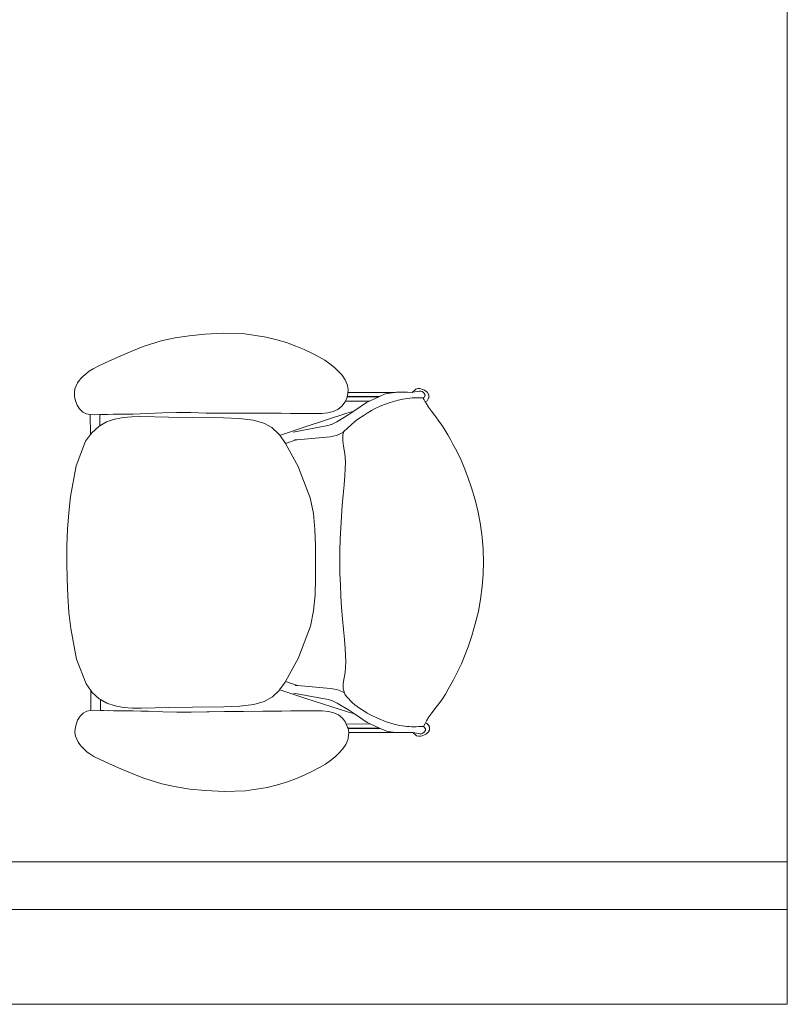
# Model space of a CAD drawing. Header units: millimetres. Extents: x -1131 to 37929, y -9154 to 9180.
# Tile 8 of 85: x 10170 to 11404, y -9001 to -7419. Entities that reach past the tile are written whole.
import ezdxf

# ---------------------------------------------------------------- set-up
doc = ezdxf.new("R2010")
doc.units = ezdxf.units.MM
doc.layers.add('GREYSCALE', color=9, linetype='Continuous', lineweight=0, true_color=0x808080)

# ---------------------------------------------------------------- blocks, each defined once
blk = doc.blocks.new('FLOOR PLAN')
at = {"layer": 'GREYSCALE', "ltscale": 0.25}
for p, q in [((11785.4, 6245.4), (11785.4, 304.8)), ((8535.8, 381.1), (11785.4, 381.1)), ((11785.4, 381.1), (11785.4, 304.8)), ((1453.1, 304.8), (11785.4, 304.8)), ((11785.4, 304.8), (8535.8, 304.8))]:
    blk.add_line(p, q, dxfattribs=at)
at = {"layer": 'GREYSCALE'}
for p, q in [((10778.3, 1218.4), (10749.7, 1209.2)), ((10801.2, 1223.4), (10778.3, 1218.4)), ((10823.6, 1226.7), (10801.2, 1223.4)), ((10848.8, 1229.2), (10823.6, 1226.7)), ((10879.2, 1230.9), (10848.8, 1229.2)), ((10913, 1230), (10879.2, 1230.9)), ((10947.6, 1224.6), (10913, 1230)), ((10964.3, 1220.4), (10947.6, 1224.6)), ((10980.3, 1215.6), (10964.3, 1220.4)), ((10749.7, 1209.2), (10731.6, 1202)), ((10995, 1210.2), (10980.3, 1215.6)), ((11008.6, 1204.5), (10995, 1210.2)), ((11020.9, 1198.6), (11008.6, 1204.5)), ((10712.6, 1194), (10694.6, 1186)), ((10731.6, 1202), (10712.6, 1194)), ((11031.9, 1192.8), (11020.9, 1198.6)), ((11041.5, 1187.3), (11031.9, 1192.8)), ((11049.9, 1181.7), (11041.5, 1187.3)), ((10669.4, 1173.7), (10662.9, 1169.8)), ((10679.6, 1178.9), (10669.4, 1173.7)), ((10694.6, 1186), (10679.6, 1178.9)), ((11057.2, 1175.8), (11049.9, 1181.7)), ((11063.8, 1169.5), (11057.2, 1175.8)), ((10646.6, 1154.6), (10649.5, 1158)), ((10652.7, 1161.2), (10649.5, 1158)), ((10655.8, 1164), (10652.7, 1161.2)), ((10658.8, 1166.7), (10655.8, 1164)), ((10662.9, 1169.8), (10658.8, 1166.7)), ((11063.8, 1169.5), (11069.6, 1163.1)), ((11074.4, 1156), (11069.6, 1163.1)), ((11074.4, 1156), (11077.7, 1148.3)), ((10639.9, 1141.2), (10639.1, 1135.5)), ((10641.7, 1146.3), (10639.9, 1141.2)), ((10644, 1150.8), (10641.7, 1146.3)), ((10644, 1150.8), (10646.6, 1154.6)), ((11077.7, 1148.3), (11078, 1146.5)), ((11079, 1140.4), (11078, 1146.5)), ((11079, 1140.2), (11079, 1140.4)), ((11079, 1140.2), (11079.3, 1138.1)), ((11188.3, 1140.9), (11186, 1138.9)), ((11191.3, 1142), (11188.3, 1140.9)), ((11194.4, 1142), (11191.3, 1142)), ((11197.3, 1140.9), (11194.4, 1142)), ((11197.3, 1140.9), (11202.1, 1139.3)), ((11202.1, 1139.3), (11206, 1136.7)), ((10639.1, 1135.5), (10639.2, 1129.2)), ((10639.2, 1129.2), (10640.8, 1122.2)), ((11074.8, 1121.8), (11077.5, 1128.1)), ((11077.5, 1128.1), (11077.6, 1128.4)), ((11077.6, 1128.4), (11077.8, 1128.9)), ((11077.6, 1128.4), (11128.6, 1128.5)), ((11077.8, 1128.9), (11078.1, 1129.7)), ((11129.8, 1129), (11077.8, 1128.9)), ((11078.1, 1129.7), (11078.9, 1135.5)), ((11078.9, 1135.5), (11079.3, 1138.1)), ((11154.9, 1135.7), (11078.9, 1135.5)), ((11128.6, 1128.5), (11113.8, 1121.8)), ((11129.8, 1129), (11128.6, 1128.5)), ((11139, 1133.1), (11129.8, 1129)), ((11142.1, 1134), (11139, 1133.1)), ((11154.9, 1135.7), (11142.1, 1134)), ((11156.9, 1135.9), (11154.9, 1135.7)), ((11160, 1135.9), (11156.9, 1135.9)), ((11160, 1135.9), (11171.6, 1135.9)), ((11174.4, 1135.9), (11171.6, 1135.9)), ((11182.2, 1135.7), (11174.4, 1135.9)), ((11182.2, 1135.7), (11182.6, 1135.8)), ((11190.9, 1136.9), (11182.6, 1135.8)), ((11182.6, 1135.8), (11183.3, 1136.7)), ((11186, 1138.9), (11183.3, 1136.7)), ((11190.9, 1136.9), (11193.4, 1137.7)), ((11193.4, 1137.7), (11196, 1137.7)), ((11196, 1137.7), (11198.5, 1136.9)), ((11198.5, 1136.9), (11200.5, 1135.5)), ((11199.9, 1126.5), (11199.8, 1126.8)), ((11199.9, 1126.5), (11200.5, 1126.9)), ((11201.5, 1123.8), (11199.9, 1126.5)), ((11200.5, 1135.5), (11201.8, 1133.6)), ((11200.7, 1127.2), (11200.5, 1126.9)), ((11201.9, 1128.9), (11200.7, 1127.2)), ((11203.3, 1120.4), (11201.5, 1123.8)), ((11202, 1133.3), (11201.8, 1133.6)), ((11201.9, 1128.9), (11202.1, 1129.2)), ((11202.2, 1133), (11202, 1133.3)), ((11202.1, 1129.2), (11202.2, 1129.4)), ((11202.3, 1132.8), (11202.2, 1133)), ((11202.2, 1129.4), (11202.3, 1129.6)), ((11202.4, 1132.6), (11202.3, 1132.8)), ((11202.3, 1129.6), (11202.5, 1129.8)), ((11202.5, 1132.5), (11202.4, 1132.6)), ((11202.6, 1132.4), (11202.5, 1132.5)), ((11202.5, 1129.9), (11202.6, 1130)), ((11202.5, 1129.8), (11202.5, 1129.9)), ((11202.6, 1132.3), (11202.6, 1132.4)), ((11202.7, 1132.2), (11202.6, 1132.3)), ((11202.6, 1130.1), (11202.7, 1130.2)), ((11202.6, 1130), (11202.6, 1130.1)), ((11202.7, 1132.1), (11202.7, 1132.2)), ((11202.7, 1132.2), (11202.7, 1132.2)), ((11202.7, 1132), (11202.7, 1132.1)), ((11202.8, 1132), (11202.7, 1132)), ((11202.7, 1130.3), (11202.8, 1130.4)), ((11202.7, 1130.2), (11202.7, 1130.3)), ((11202.7, 1130.2), (11202.7, 1130.2)), ((11202.8, 1131.9), (11202.8, 1132)), ((11202.8, 1131.8), (11202.8, 1131.9)), ((11202.8, 1131.7), (11202.8, 1131.8)), ((11202.8, 1131.8), (11202.8, 1131.8)), ((11202.9, 1131.7), (11202.8, 1131.7)), ((11202.8, 1130.6), (11202.8, 1130.7)), ((11202.8, 1130.7), (11202.9, 1130.7)), ((11202.8, 1130.5), (11202.8, 1130.6)), ((11202.8, 1130.4), (11202.8, 1130.5)), ((11202.8, 1130.5), (11202.8, 1130.5)), ((11202.8, 1130.4), (11202.8, 1130.4)), ((11202.9, 1131.6), (11202.9, 1131.7)), ((11202.9, 1131.5), (11202.9, 1131.6)), ((11202.9, 1131.4), (11202.9, 1131.5)), ((11202.9, 1131.5), (11202.9, 1131.5)), ((11202.9, 1131.3), (11202.9, 1131.4)), ((11202.9, 1131.2), (11202.9, 1131.3)), ((11202.9, 1131.3), (11202.9, 1131.3)), ((11202.9, 1131.1), (11202.9, 1131.2)), ((11202.9, 1131), (11202.9, 1131.1)), ((11202.9, 1131.1), (11202.9, 1131.1)), ((11202.9, 1130.9), (11202.9, 1131)), ((11202.9, 1130.8), (11202.9, 1130.9)), ((11202.9, 1130.9), (11202.9, 1130.9)), ((11202.9, 1130.7), (11202.9, 1130.8)), ((11206, 1136.7), (11206.9, 1135.5)), ((11206.9, 1123.4), (11206.1, 1122.2)), ((11206.9, 1135.5), (11207.6, 1134.4)), ((11207.6, 1124.5), (11206.9, 1123.4)), ((11207.6, 1134.4), (11208.1, 1133.5)), ((11208.1, 1125.5), (11207.6, 1124.5)), ((11208.1, 1133.5), (11208.5, 1132.6)), ((11208.5, 1126.4), (11208.1, 1125.5)), ((11208.5, 1132.6), (11208.8, 1131.7)), ((11208.8, 1127.2), (11208.5, 1126.4)), ((11208.8, 1131.7), (11209, 1130.9)), ((11209, 1128), (11208.8, 1127.2)), ((11209, 1130.9), (11209, 1130.2)), ((11209, 1130.2), (11209.1, 1129.5)), ((11209.1, 1128.7), (11209, 1128)), ((11209.1, 1129.5), (11209.1, 1128.7)), ((10640.8, 1122.2), (10643.5, 1115.4)), ((10643.5, 1115.4), (10647.3, 1109.2)), ((10647.3, 1109.2), (10652, 1104.4)), ((11055.4, 1105), (11062.8, 1108.4)), ((11062.8, 1108.4), (11069.2, 1113.7)), ((11069.2, 1113.7), (11074.2, 1120.4)), ((11074.2, 1120.4), (11074.8, 1121.8)), ((11113.8, 1121.8), (11074.8, 1121.8)), ((11109, 1119.7), (11088.5, 1105.6)), ((11113.8, 1121.8), (11109, 1119.7)), ((11206.1, 1122.2), (11203.3, 1120.4)), ((11204.5, 1118.3), (11203.3, 1120.4)), ((11208.3, 1112.2), (11204.5, 1118.3)), ((11213.1, 1105.6), (11208.3, 1112.2)), ((10652, 1104.4), (10652.4, 1104.1)), ((10652.4, 1104.1), (10658, 1101.3)), ((10658, 1101.3), (10664.2, 1100)), ((10664.2, 1100), (10664.6, 1100)), ((10664.6, 1100), (10664.6, 1100.3)), ((10664.6, 1100), (10671, 1099.7)), ((10664.6, 1100), (10664.7, 1067.8)), ((10671, 1099.7), (10680.1, 1100)), ((10680.1, 1100), (10680.1, 1100.3)), ((10685.2, 1100.1), (10680.1, 1100)), ((10680.1, 1082.2), (10680.1, 1100)), ((10692.9, 1100.4), (10685.2, 1100.1)), ((10690.6, 1088.2), (10703.7, 1092.8)), ((10701.3, 1100.5), (10692.9, 1100.3)), ((10692.9, 1100.3), (10692.9, 1100.4)), ((10710.6, 1100.6), (10701.3, 1100.5)), ((10703.7, 1092.8), (10703.8, 1092.8)), ((10703.8, 1092.8), (10717.4, 1095.5)), ((10721.3, 1100.8), (10710.6, 1100.6)), ((10717.4, 1095.5), (10731.5, 1096.6)), ((10732.9, 1100.9), (10721.3, 1100.8)), ((10731.5, 1096.6), (10731.6, 1096.6)), ((10731.6, 1096.6), (10745.9, 1096.8)), ((10745, 1101.2), (10732.9, 1100.9)), ((10757.2, 1101.5), (10745, 1101.2)), ((10790.3, 1095.8), (10745.9, 1096.8)), ((10780.5, 1102.7), (10757.2, 1101.5)), ((10780.5, 1102.7), (10803.1, 1103.4)), ((10828.2, 1095.2), (10790.3, 1095.8)), ((10803.1, 1103.4), (10826.1, 1103.1)), ((10826.1, 1103.1), (10851.1, 1102.5)), ((10878.7, 1094.8), (10828.2, 1095.2)), ((10851.1, 1102.6), (10855, 1102.5)), ((10851.1, 1102.5), (10855, 1102.5)), ((10855, 1102.5), (10879.5, 1102.2)), ((10878.7, 1094.8), (10904.2, 1093.6)), ((10879.5, 1102.2), (10910, 1102.2)), ((10904.2, 1093.6), (10926.7, 1091)), ((10910, 1102.2), (10941.2, 1102.3)), ((10941.2, 1102.3), (10956.6, 1102.3)), ((10956.6, 1102.3), (10971.7, 1102.1)), ((10971.7, 1102.1), (10986.4, 1101.9)), ((10986.4, 1101.9), (11000.4, 1101.6)), ((11000.4, 1101.6), (11013.6, 1101.5)), ((11010.3, 1080.6), (11077.3, 1102.4)), ((11013.6, 1101.5), (11025.8, 1101.5)), ((11025.8, 1101.5), (11036.7, 1101.9)), ((11036.7, 1101.9), (11046.8, 1103)), ((11046.8, 1103), (11055.4, 1105)), ((11080.5, 1100.1), (11061, 1088.4)), ((11077.3, 1102.4), (11088.5, 1105.6)), ((11088.5, 1105.6), (11080.5, 1100.1)), ((11218.5, 1098.6), (11213.1, 1105.6)), ((11220.1, 1096.5), (11218.4, 1098.7)), ((11220.1, 1096.5), (11218.5, 1098.6)), ((11224.2, 1091), (11220.1, 1096.5)), ((10678.2, 1081.1), (10666.9, 1070.9)), ((10680.1, 1082.2), (10678.2, 1081.1)), ((10690.6, 1088.2), (10680.1, 1082.2)), ((10926.7, 1091), (10943.6, 1086.4)), ((10943.6, 1086.4), (10956.7, 1079.2)), ((10956.7, 1079.2), (10967.4, 1069.1)), ((11010.3, 1080.6), (10971.9, 1067.7)), ((10990.8, 1072), (11046.5, 1082.4)), ((11046.5, 1082.4), (11052.4, 1084.1)), ((11052, 1083.9), (11052.4, 1084.1)), ((11052.4, 1084.1), (11061, 1088.4)), ((11229.9, 1083.2), (11224.2, 1091)), ((11234.9, 1075.4), (11229.9, 1083.2)), ((10664.7, 1067.8), (10657, 1057.1)), ((10666.9, 1070.9), (10664.7, 1067.8)), ((10967.4, 1069.1), (10969.2, 1066.7)), ((10969.2, 1066.7), (10971.9, 1067.7)), ((10969.2, 1066.7), (10977.4, 1055.3)), ((10997, 1059.7), (11050.3, 1064.3)), ((11050.3, 1064.3), (11059.7, 1066.3)), ((11063.4, 1067.5), (11059.7, 1066.3)), ((11063.4, 1067.5), (11072, 1071.5)), ((11070.6, 1058), (11070.7, 1066.8)), ((11070.7, 1066.8), (11072, 1071.5)), ((11072, 1071.5), (11072.4, 1072.8)), ((11239.5, 1067.7), (11234.9, 1075.4)), ((11243.7, 1060.1), (11239.5, 1067.7)), ((10657, 1057.1), (10642, 1017.5)), ((10977.4, 1055.3), (10978.5, 1053.4)), ((10978.5, 1053.4), (10994.1, 1058.7)), ((10978.5, 1053.4), (10999, 1016.5)), ((10993.2, 1059.3), (10993.4, 1059.3)), ((10993.4, 1059.3), (10996.9, 1059.7)), ((10997, 1059.7), (10994.1, 1058.7)), ((10994.1, 1058.7), (10996.9, 1059.7)), ((10996.9, 1059.7), (10997, 1059.7)), ((11071.9, 1049.1), (11070.6, 1058)), ((11073.6, 1040.4), (11071.9, 1049.1)), ((11247.8, 1052.5), (11243.7, 1060.1)), ((11251.9, 1045), (11247.8, 1052.5)), ((11256.2, 1036.8), (11251.9, 1045)), ((11074.5, 1032), (11073.6, 1040.4)), ((11074.8, 1023.1), (11074.5, 1032)), ((11260.8, 1027), (11256.2, 1036.8)), ((10642, 1017.5), (10632.8, 968.3)), ((10999, 1016.5), (10999.6, 1014.9)), ((10999.6, 1014.9), (11018.3, 966)), ((11073.9, 1001.7), (11074.6, 1013.2)), ((11074.6, 1013.2), (11074.8, 1023.1)), ((11265.9, 1014.9), (11260.8, 1027)), ((11271.6, 999.6), (11265.9, 1014.9)), ((11072.7, 987.7), (11073.9, 1001.7)), ((11277.6, 982.1), (11271.6, 999.6)), ((11071.3, 971.3), (11072.7, 987.3)), ((11072.7, 987.3), (11072.7, 987.7)), ((11283.3, 962.9), (11277.6, 982.1)), ((10632.8, 968.3), (10629.9, 942.3)), ((11023.3, 941), (11018.3, 966)), ((11069.8, 954), (11071.3, 971.3)), ((11068.5, 936), (11069.8, 954)), ((11288.3, 943), (11283.3, 962.9)), ((10629.9, 942.3), (10628.1, 915.9)), ((11025.8, 915.3), (11023.3, 941)), ((11067.4, 917.8), (11068.5, 936)), ((11292.1, 923.1), (11288.3, 943)), ((11066.6, 899.6), (11067.4, 917.8)), ((11294.7, 903.1), (11292.1, 923.1)), ((10628.1, 915.9), (10627.1, 889.1)), ((11026.7, 889.2), (11025.8, 915.3)), ((11296.3, 883.2), (11294.7, 903.1)), ((10627.1, 889.1), (10626.9, 862.2)), ((11026.8, 862.9), (11026.7, 889.2)), ((11066, 881), (11066.6, 899.6)), ((11065.8, 862.9), (11066, 881)), ((11296.8, 863.3), (11296.3, 883.2)), ((10626.9, 862.2), (10627.2, 835.3)), ((11026.8, 836.5), (11026.8, 862.9)), ((11066.1, 844.8), (11065.8, 862.9)), ((11296.4, 843.4), (11296.8, 863.3)), ((11066.1, 844.8), (11066.7, 826.3)), ((11294.9, 823.5), (11296.4, 843.4)), ((10627.2, 835.3), (10628.3, 808.5)), ((11026, 810.4), (11026.8, 836.5)), ((11067.6, 808), (11066.7, 826.3)), ((11292.3, 803.6), (11294.9, 823.5)), ((10628.3, 808.5), (10630.2, 782)), ((11023.5, 784.8), (11026, 810.4)), ((11068.7, 789.9), (11067.6, 808)), ((11288.6, 783.7), (11292.3, 803.6)), ((10630.2, 782), (10633.1, 756.1)), ((11018.7, 759.8), (11023.5, 784.8)), ((11070.1, 771.9), (11068.7, 789.9)), ((11283.7, 763.7), (11288.6, 783.7)), ((11000.1, 710.8), (11018.7, 759.8)), ((11071.7, 754.6), (11070.1, 771.9)), ((11278, 744.6), (11283.7, 763.7)), ((10633.1, 756.1), (10642.6, 706.9)), ((11073.1, 738.6), (11071.7, 754.6)), ((11272.1, 726.9), (11278, 744.6)), ((11073.2, 738.2), (11073.1, 738.6)), ((11074.3, 724.2), (11073.2, 738.2)), ((11074.3, 724.2), (11075.1, 712.7)), ((11075.4, 702.8), (11075.1, 712.7)), ((11266.4, 711.7), (11272.1, 726.9)), ((10642.6, 706.9), (10657.7, 667.4)), ((10999.5, 709.1), (10978.5, 671.1)), ((11000.1, 710.8), (10999.5, 709.1)), ((11075.1, 693.9), (11075.4, 702.8)), ((11256.8, 689.8), (11261.3, 699.6)), ((11261.3, 699.6), (11266.4, 711.7)), ((11072.6, 676.8), (11074.2, 685.5)), ((11074.2, 685.5), (11075.1, 693.9)), ((11248.5, 674), (11252.5, 681.5)), ((11252.5, 681.5), (11256.8, 689.8)), ((10657.7, 667.4), (10665.4, 656.7)), ((10978.1, 670.2), (10969.1, 657.8)), ((10978.5, 671.1), (10978.1, 670.2)), ((10994.8, 665.6), (10978.5, 671.1)), ((10993.9, 664.9), (10994.1, 664.9)), ((10997.5, 664.6), (10994.1, 664.9)), ((10994.8, 665.6), (10997.7, 664.6)), ((10997.5, 664.6), (10994.8, 665.6)), ((10997.7, 664.6), (10997.5, 664.6)), ((11051, 660.1), (10997.7, 664.6)), ((11071.3, 667.9), (11072.6, 676.8)), ((11071.4, 659.1), (11071.3, 667.9)), ((11240.2, 658.8), (11244.4, 666.4)), ((11244.4, 666.4), (11248.5, 674)), ((10665.4, 656.7), (10667.7, 653.6)), ((10665.5, 624.5), (10665.4, 656.7)), ((10667.7, 653.6), (10679, 643.4)), ((10968.1, 656.5), (10957.4, 646.3)), ((10969.1, 657.8), (10968.1, 656.5)), ((10969.1, 657.8), (10972.6, 656.5)), ((11011, 643.8), (10972.6, 656.5)), ((11047.2, 642), (10991.5, 652.2)), ((11060.4, 658.2), (11051, 660.1)), ((11060.4, 658.2), (11064.1, 657.1)), ((11073.2, 652.8), (11064.1, 657.1)), ((11073.2, 652.8), (11071.4, 659.1)), ((11073.2, 652.8), (11073.2, 652.8)), ((11073.8, 650.8), (11073.2, 652.8)), ((11230.7, 643.3), (11235.7, 651)), ((11235.7, 651), (11240.2, 658.8)), ((10679, 643.4), (10680.9, 642.3)), ((10680.9, 624.6), (10680.9, 642.3)), ((10680.9, 642.3), (10691.4, 636.3)), ((10691.4, 636.3), (10704.5, 631.8)), ((10927.4, 634.4), (10905, 631.7)), ((10944.4, 639.1), (10927.4, 634.4)), ((10957.4, 646.3), (10944.4, 639.1)), ((11078.1, 622.2), (11011, 643.8)), ((11053.1, 640.4), (11047.2, 642)), ((11053.1, 640.4), (11052.8, 640.6)), ((11061.7, 636.1), (11053.1, 640.4)), ((11061.7, 636.1), (11081.4, 624.4)), ((11220.9, 630), (11225, 635.4)), ((11225, 635.4), (11230.7, 643.3)), ((10652.9, 620.1), (10648.1, 615.2)), ((10653.2, 620.3), (10652.9, 620.1)), ((10658.8, 623.2), (10653.2, 620.3)), ((10665.1, 624.5), (10658.8, 623.2)), ((10665.5, 624.5), (10665.1, 624.5)), ((10671.8, 624.8), (10665.5, 624.5)), ((10671.8, 624.8), (10680.9, 624.6)), ((10680.9, 624.6), (10686, 624.4)), ((10686, 624.4), (10693.7, 624.2)), ((10693.7, 624.3), (10702.1, 624.1)), ((10693.7, 624.2), (10693.7, 624.3)), ((10702.1, 624.1), (10711.5, 624)), ((10704.6, 631.8), (10704.5, 631.8)), ((10704.6, 631.8), (10718.2, 629.2)), ((10711.5, 624), (10722.2, 623.9)), ((10732.3, 628.1), (10718.2, 629.2)), ((10722.2, 623.9), (10733.8, 623.8)), ((10732.4, 628.1), (10732.3, 628.1)), ((10746.7, 628), (10732.4, 628.1)), ((10733.8, 623.8), (10745.8, 623.6)), ((10745.8, 623.6), (10758, 623.3)), ((10746.7, 628), (10791.1, 629.2)), ((10758, 623.3), (10781.3, 622.2)), ((10781.3, 622.2), (10803.9, 621.6)), ((10791.1, 629.2), (10829, 629.9)), ((10826.9, 622), (10803.9, 621.6)), ((10851.9, 622.6), (10826.9, 622)), ((10879.5, 630.5), (10829, 629.9)), ((10855.9, 622.6), (10851.9, 622.6)), ((10855.9, 622.6), (10851.9, 622.6)), ((10880.3, 623), (10855.9, 622.6)), ((10905, 631.7), (10879.5, 630.5)), ((10910.9, 623.1), (10880.3, 623)), ((10942, 623.2), (10910.9, 623.1)), ((10957.4, 623.2), (10942, 623.2)), ((10972.5, 623.4), (10957.4, 623.2)), ((10987.2, 623.7), (10972.5, 623.4)), ((11001.2, 624), (10987.2, 623.7)), ((11014.4, 624.2), (11001.2, 624)), ((11026.6, 624.2), (11014.4, 624.2)), ((11037.6, 623.9), (11026.6, 624.2)), ((11037.6, 623.9), (11047.6, 622.8)), ((11056.2, 620.8), (11047.6, 622.8)), ((11063.7, 617.4), (11056.2, 620.8)), ((11070.1, 612.2), (11063.7, 617.4)), ((11089.3, 619), (11078.1, 622.2)), ((11081.4, 624.4), (11089.3, 619)), ((11089.3, 619), (11109.9, 605)), ((11209.2, 614.2), (11213.9, 620.7)), ((11213.9, 620.7), (11219.3, 627.8)), ((11219.2, 627.7), (11220.9, 630)), ((11219.3, 627.8), (11220.9, 630)), ((10641.7, 602.2), (10640.2, 595.2)), ((10644.3, 609.1), (10641.7, 602.2)), ((10648.1, 615.2), (10644.3, 609.1)), ((11075.1, 605.5), (11070.1, 612.2)), ((11076.3, 602.8), (11075.1, 605.5)), ((11114.7, 602.9), (11076.3, 602.8)), ((11078.4, 597.9), (11076.3, 602.8)), ((11109.9, 605), (11114.7, 602.9)), ((11114.7, 602.9), (11129.5, 596.3)), ((11200.3, 598.9), (11202.4, 602.6)), ((11202.4, 602.6), (11203.7, 604.9)), ((11203.7, 604.9), (11205.4, 608)), ((11203.7, 604.9), (11204.8, 604.2)), ((11204.8, 604.2), (11205.8, 603.4)), ((11205.4, 608), (11209.2, 614.2)), ((11205.8, 603.4), (11206.6, 602.7)), ((11206.6, 602.7), (11207.3, 602.1)), ((11207.3, 602.1), (11207.9, 601.4)), ((11207.9, 601.4), (11208.3, 600.8)), ((10640.2, 595.2), (10640, 588.9)), ((10640, 588.9), (10640.9, 583.2)), ((11079, 596.2), (11078.4, 597.9)), ((11129.5, 596.3), (11079, 596.2)), ((11079, 596.2), (11079, 596.2)), ((11079.1, 595.6), (11079, 596.2)), ((11079, 579.4), (11079.9, 585.5)), ((11079.1, 595.6), (11130.8, 595.7)), ((11080.1, 589), (11079.1, 595.6)), ((11080, 585.8), (11079.9, 585.5)), ((11080.3, 587.8), (11080, 585.8)), ((11080.1, 589), (11155.9, 589.2)), ((11080.3, 587.8), (11080.1, 589)), ((11129.5, 596.3), (11130.8, 595.7)), ((11130.8, 595.7), (11140, 591.7)), ((11140, 591.7), (11143, 590.8)), ((11143, 590.8), (11155.9, 589.2)), ((11155.9, 589.2), (11157.9, 588.9)), ((11157.9, 588.9), (11160.9, 588.9)), ((11160.9, 588.9), (11172.5, 589)), ((11170.3, 599.2), (11170.4, 599.2)), ((11172.5, 589), (11175.3, 589)), ((11175.3, 589), (11183.1, 589.2)), ((11183.1, 589.2), (11183.6, 589.1)), ((11184.3, 588.2), (11183.6, 589.1)), ((11194.3, 587.2), (11183.6, 589.1)), ((11184.3, 588.2), (11186.9, 586)), ((11186.9, 586), (11189.3, 584)), ((11197, 587.2), (11194.3, 587.2)), ((11199.4, 588), (11197, 587.2)), ((11203, 585.7), (11198.3, 584)), ((11201.5, 589.5), (11199.4, 588)), ((11201.4, 598.1), (11200.3, 598.9)), ((11200.3, 598.9), (11200.3, 598.9)), ((11201.4, 598.1), (11201.6, 597.8)), ((11203, 591.8), (11201.5, 589.5)), ((11201.6, 597.8), (11203.4, 595.3)), ((11203, 591.8), (11203.4, 592.3)), ((11204.4, 586.7), (11203, 585.7)), ((11203.6, 594.8), (11203.4, 595.3)), ((11203.6, 592.8), (11203.4, 592.3)), ((11203.8, 594.3), (11203.6, 594.8)), ((11203.6, 592.8), (11203.8, 593.3)), ((11203.8, 593.8), (11203.8, 594.3)), ((11203.8, 593.3), (11203.8, 593.8)), ((11205.5, 587.5), (11204.4, 586.7)), ((11206.5, 588.3), (11205.5, 587.5)), ((11207.2, 589), (11206.5, 588.3)), ((11207.9, 589.7), (11207.2, 589)), ((11208.3, 590.3), (11207.9, 589.7)), ((11208.3, 600.8), (11208.7, 600.2)), ((11208.7, 590.9), (11208.3, 590.3)), ((11208.7, 600.2), (11209, 599.6)), ((11209.1, 591.5), (11208.7, 590.9)), ((11209, 599.6), (11209.3, 599.1)), ((11209.3, 592), (11209.1, 591.5)), ((11209.3, 599.1), (11209.6, 598.5)), ((11209.6, 592.6), (11209.3, 592)), ((11209.6, 598.5), (11209.7, 598)), ((11209.8, 593.1), (11209.6, 592.6)), ((11209.7, 598), (11209.9, 597.5)), ((11209.9, 593.6), (11209.8, 593.1)), ((11209.9, 597.5), (11210, 597)), ((11210, 594.1), (11209.9, 593.6)), ((11210, 597), (11210.1, 596.5)), ((11210.1, 594.6), (11210, 594.1)), ((11210.1, 596.5), (11210.1, 596)), ((11210.1, 596), (11210.1, 595.6)), ((11210.1, 595.6), (11210.1, 595.1)), ((11210.1, 595.1), (11210.1, 594.6)), ((10640.9, 583.2), (10642.7, 578.2)), ((10645, 573.6), (10642.7, 578.2)), ((10647.6, 569.8), (10645, 573.6)), ((10650.5, 566.4), (10647.6, 569.8)), ((11070.6, 562.8), (11075.4, 569.9)), ((11078.7, 577.6), (11075.4, 569.9)), ((11079, 579.4), (11078.7, 577.6)), ((11189.3, 584), (11192.2, 583)), ((11192.2, 583), (11195.4, 583)), ((11195.4, 583), (11198.3, 584)), ((10653.7, 563.2), (10650.5, 566.4)), ((10653.7, 563.2), (10656.8, 560.4)), ((10656.8, 560.4), (10659.8, 557.7)), ((10659.8, 557.7), (10664, 554.7)), ((10664, 554.7), (10670.5, 550.8)), ((11058.3, 550), (11064.9, 556.4)), ((11064.9, 556.4), (11070.6, 562.8)), ((10670.5, 550.8), (10680.7, 545.6)), ((10680.7, 545.6), (10695.7, 538.6)), ((10695.7, 538.6), (10713.7, 530.7)), ((11033, 532.9), (11042.6, 538.5)), ((11042.6, 538.5), (11051, 544.1)), ((11051, 544.1), (11058.3, 550)), ((10713.7, 530.7), (10732.8, 522.7)), ((10732.8, 522.7), (10750.9, 515.6)), ((11009.8, 521.2), (11022.1, 527.1)), ((11022.1, 527.1), (11033, 532.9)), ((10750.9, 515.6), (10779.6, 506.5)), ((10779.6, 506.5), (10802.5, 501.6)), ((10965.5, 505.1), (10981.5, 510)), ((10981.5, 510), (10996.2, 515.4)), ((10996.2, 515.4), (11009.8, 521.2)), ((10802.5, 501.6), (10824.9, 498.3)), ((10824.9, 498.3), (10850.1, 496)), ((10850.1, 496), (10880.5, 494.3)), ((10880.5, 494.3), (10914.2, 495.4)), ((10914.2, 495.4), (10948.8, 500.9)), ((10948.8, 500.9), (10965.5, 505.1))]:
    blk.add_line(p, q, dxfattribs=at)
at = {"layer": 'GREYSCALE', "ltscale": 0.2}
for p, q in [((11785.4, 152.4), (11785.4, 304.8)), ((1605.5, 152.4), (11785.4, 152.4))]:
    blk.add_line(p, q, dxfattribs=at)
at = {"layer": 'GREYSCALE'}
for points, knots in [([(11199.8, 1126.8), (11196.2, 1126.9), (11190.3, 1127.1), (11164.3, 1126), (11121.3, 1112.8), (11086.6, 1087.3), (11071.1, 1071.5), (11070.5, 1070.8)], [0, 0, 0, 0, 0.547886, 0.900137, 3.99791, 7.254861, 7.397388, 7.397388, 7.397388, 7.397388]), ([(11200.3, 598.9), (11195.1, 598.7), (11185.1, 598.2), (11163.3, 599.2), (11123.3, 610.9), (11088.7, 630.8), (11073.8, 650.8)], [0, 0, 0, 0, 0.799978, 1.535578, 3.324073, 7.205889, 7.205889, 7.205889, 7.205889])]:
    blk.add_open_spline(points, degree=3, knots=knots, dxfattribs=at)

msp = doc.modelspace()

# ---------------------------------------------------------------- block references
at = {"layer": 'GREYSCALE'}
msp.add_blockref('FLOOR PLAN', (-381, -9153.5), dxfattribs=at)

doc.saveas('drawing.dxf')
